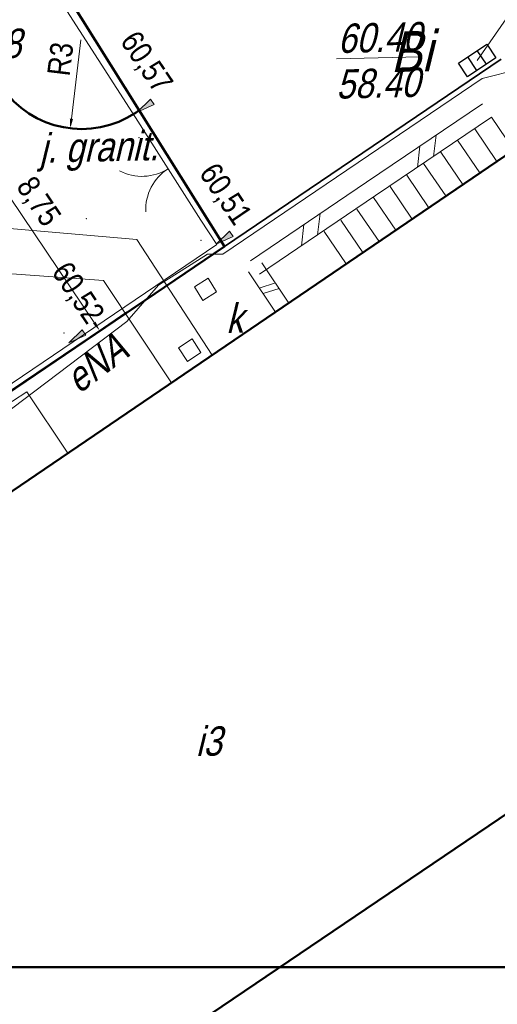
# Model space of a CAD drawing. Header units: metres. Extents: x 5515053 to 5515176, y 5844635 to 5844761.
# Tile 4 of 8: x 5515131 to 5515146, y 5844664 to 5844694. Entities that reach past the tile are written whole.
import ezdxf
from ezdxf.enums import TextEntityAlignment as Align

# ---------------------------------------------------------------- set-up
doc = ezdxf.new("R2010")
doc.units = ezdxf.units.M
doc.header["$LTSCALE"] = 1000
doc.header["$MEASUREMENT"] = 0
for name, pattern in [('0.5_0.5', [1, 0.5, -0.5]), ('1', [0]), ('BUD', [0]), ('GDE', [0]), ('KOJ', [0]), ('SCH', [0]), ('UBC', [1.5, 1, -0.5]), ('UPE', [0]), ('UPK', [0])]:
    doc.linetypes.add(name, pattern=pattern)
doc.layers.get('0').update_dxf_attribs({"color": 250, "linetype": 'CONTINUOUS', "lineweight": 30})
doc.layers.get('Defpoints').update_dxf_attribs({"linetype": 'CONTINUOUS'})
for name, color, linetype in [('!KZ_GRANICE', 40, '0.5_0.5'), ('!KZ_MAPA', 253, '0.5_0.5'), ('!KZ_RZĘDNE PROJ.', 5, 'CONTINUOUS'), ('tabelka', 7, 'CONTINUOUS')]:
    doc.layers.add(name, color=color, linetype=linetype)
for name, color, linetype, lineweight in [('!KZ_KRAWĘŻNIK', 7, 'CONTINUOUS', 50), ('!KZ_WYMIARY', 7, '1', 13), ('EBT_R_L_1', 7, '1', 18), ('EBU_L_1', 7, '1', 50), ('EBU_T_3', 7, 'CONTINUOUS', 18), ('EDZ_L_1', 30, 'GDE', 50), ('EUZ_T_1', 7, 'CONTINUOUS', 25), ('point', 5, 'CONTINUOUS', 13), ('SDR_R_L_1', 7, '1', 35), ('SDR_R_L_2', 7, '1', 18), ('SDR_R_T_3', 7, 'CONTINUOUS', 18), ('SZO_L_1', 7, '1', 18), ('SZO_R_T_1', 7, 'CONTINUOUS', 18), ('UCCA_R_T_2', 214, 'CONTINUOUS', 18), ('UCCN_R_L_2', 214, '1', 18), ('UEEA_T_3', 1, 'CONTINUOUS', 18), ('UEEN_R_L_1', 1, '1', 18), ('UEEN_R_T_2', 1, 'CONTINUOUS', 18), ('UKKA_R_T_2', 14, 'CONTINUOUS', 18), ('UKKA_R_T_3', 14, 'CONTINUOUS', 18), ('UKKD_R_L_1', 14, '1', 18), ('UKKD_R_T_4', 14, 'CONTINUOUS', 18), ('UKKL_R_L_1', 14, '1', 18)]:
    doc.layers.add(name, color=color, linetype=linetype, lineweight=lineweight)
doc.styles.add('plan', font='ARIALN.TTF', dxfattribs={"height": 0.7})
doc.styles.get("Standard").update_dxf_attribs({"font": 'ARIALN.TTF', "width": 0.75})
doc.dimstyles.new('plan', dxfattribs={"dimtxt": 0.7, "dimasz": 0.3, "dimexe": 0.1, "dimexo": 0.3, "dimgap": 0.2, "dimtad": 1, "dimzin": 9, "dimtxsty": 'plan', "dimcen": 0, "dimclrd": 256, "dimclre": 256, "dimclrt": 256, "dimazin": 2, "dimtfac": 1, "dimtofl": 0, "dimtmove": 0, "dimatfit": 3, "dimfxl": 1, "dimlwd": -1, "dimarcsym": 0})

# ---------------------------------------------------------------- blocks, each defined once
blk = doc.blocks.new('BGB')
at = {"color": 253, "lineweight": 13}
for centre, start, end in [((-1.5, 0), 0.0006, 59.999), ((1.5, 0), 120.001, 179.9994)]:
    blk.add_arc(centre, 1.5, start, end, dxfattribs=at)
blk = doc.blocks.new('WLM')
for p, q in [((0.25, 0.25), (-0.25, 0.25)), ((-0.25, 0.25), (-0.25, -0.25)), ((0.25, -0.25), (0.25, 0.25)), ((-0.25, -0.25), (0.25, -0.25))]:
    blk.add_line(p, q)
blk = doc.blocks.new('MAPA')
at = {"layer": '!KZ_KRAWĘŻNIK', "color": 251, "linetype": 'Continuous'}
blk.add_line((71.024, -69.639), (70.926, -69.704), dxfattribs=at)
at = {"color": 251}
for p, q in [((80.895, -68.185), (81.767, -67.6)), ((81.755, -68.21), (81.476, -67.795)), ((81.767, -67.6), (82.046, -68.015)), ((82.046, -68.015), (81.174, -68.6)), ((81.464, -68.405), (81.186, -67.99)), ((81.174, -68.6), (80.895, -68.185))]:
    blk.add_line(p, q, dxfattribs=at)
at = {"layer": 'EBT_R_L_1', "color": 251, "linetype": 'SCH', "lineweight": 18}
for p, q in [((81.911, -69.85), (82.605, -70.865)), ((81.399, -70.212), (82.083, -71.217)), ((80.867, -70.565), (81.551, -71.569)), ((80.345, -70.927), (81.029, -71.931)), ((79.813, -71.279), (80.497, -72.284)), ((79.292, -71.641), (79.975, -72.646)), ((78.78, -71.993), (79.463, -72.998)), ((78.267, -72.335), (78.951, -73.34)), ((77.755, -72.687), (78.439, -73.691)), ((77.253, -73.029), (77.937, -74.033)), ((76.741, -73.381), (77.425, -74.385))]:
    blk.add_line(p, q, dxfattribs=at)
at = {"layer": 'EBU_L_1', "color": 251, "linetype": 'BUD', "lineweight": 50}
blk.add_line((52.893, -91.055), (85.214, -69.084), dxfattribs=at)
at = {"layer": 'EBU_L_1', "color": 251, "linetype": '1'}
blk.add_line((62.296, -104.932), (94.669, -83.059), dxfattribs=at)
at = {"layer": 'EDZ_L_1', "color": 251, "linetype": 'GDE'}
for q in [(66.62, -62.62), (47.09, -91.8)]:
    blk.add_line((73.66, -73.84), q, dxfattribs=at)
at = {"layer": 'point', "color": 251}
for p in [(71.016, -70.482, 60.565), (71.016, -70.482, 60.565), (69.387, -72.981, 60.527), (69.387, -72.981, 60.527), (72.93, -73.656, 60.51), (72.93, -73.656, 60.51), (68.699, -76.521, 60.517), (68.699, -76.521, 60.517)]:
    blk.add_point(p, dxfattribs=at)
at = {"layer": 'SDR_R_L_1', "color": 251, "linetype": 'KOJ', "lineweight": 35}
for p in [(82.21, -68.063), (53.726, -87.275)]:
    blk.add_line(p, (73.661, -73.842), dxfattribs=at)
at = {"layer": 'SDR_R_L_2', "color": 251, "linetype": '1'}
for p, q in [((81.636, -69.436), (78.051, -71.86)), ((81.916, -69.851), (78.331, -72.274)), ((80.202, -70.406), (80.124, -71.062)), ((79.7, -70.745), (79.622, -71.402)), ((78.051, -71.86), (74.466, -74.283)), ((78.331, -72.274), (74.746, -74.697)), ((76.617, -72.829), (76.539, -73.486)), ((76.115, -73.168), (76.037, -73.825)), ((74.813, -74.35), (75.652, -75.591)), ((74.399, -74.63), (75.238, -75.871)), ((74.735, -75.127), (75.233, -74.971)), ((74.852, -75.3), (75.35, -75.144))]:
    blk.add_line(p, q, dxfattribs=at)
at = {"layer": 'SZO_L_1', "color": 251, "linetype": '1'}
for p, q in [((70.909, -69.864), (68.595, -66.277)), ((72.932, -73.028), (70.909, -69.864)), ((73.42, -73.787), (72.932, -73.028)), ((66.769, -78.282), (73.42, -73.787))]:
    blk.add_line(p, q, dxfattribs=at)
at = {"layer": 'UCCN_R_L_2', "color": 251, "linetype": 'UBC'}
for p, q in [((70.945, -73.624), (49.779, -71.843)), ((69.915, -74.899), (50.005, -73.398)), ((73.279, -77.201), (70.945, -73.624)), ((72.018, -78.051), (69.915, -74.899))]:
    blk.add_line(p, q, dxfattribs=at)
at = {"layer": 'UEEN_R_L_1', "color": 251, "linetype": 'UPE', "lineweight": 18}
for p, q in [((81.623, -68.657), (84.189, -68.007)), ((73.607, -74.083), (81.623, -68.657)), ((71.618, -75.039), (73.137, -74.084)), ((73.137, -74.084), (73.607, -74.083)), ((70.634, -76.162), (71.618, -75.039)), ((66.731, -79.113), (70.634, -76.162))]:
    blk.add_line(p, q, dxfattribs=at)
at = {"layer": 'UKKD_R_L_1', "color": 251, "linetype": 'UPK', "lineweight": 18}
blk.add_line((81.47, -68.1), (82.893, -66.037), dxfattribs=at)
at = {"layer": 'UKKL_R_L_1', "color": 251, "linetype": 'UPK', "lineweight": 18}
for p, q in [((62.724, -81.466), (67.543, -78.334)), ((67.543, -78.334), (68.817, -80.225))]:
    blk.add_line(p, q, dxfattribs=at)
at = {"layer": 'SZO_R_T_1', "color": 251, "rotation": 122.6030603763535}
blk.add_blockref('BGB', (71.915, -71.442), dxfattribs=at)
at = {"layer": 'UCCA_R_T_2', "color": 251, "rotation": 33.02277982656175}
blk.add_blockref('WLM', (72.585, -77.047), dxfattribs=at)
at = {"layer": 'UKKA_R_T_2', "color": 251, "rotation": 32.28279713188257}
blk.add_blockref('WLM', (73.071, -75.166), dxfattribs=at)
at = {"layer": 'EBU_T_3', "color": 251, "oblique": 15}
blk.add_text('i3', height=0.9, rotation=1.323, dxfattribs=at).set_placement((73.163, -89.107), align=Align.MIDDLE)
at = {"layer": 'EUZ_T_1', "color": 251, "oblique": 15}
blk.add_text('Bi', height=1.25, rotation=1.323, dxfattribs=at).set_placement((79.423, -67.787), align=Align.MIDDLE)
at = {"layer": 'SDR_R_T_3', "color": 251, "oblique": 15}
blk.add_text('j. granit.', height=0.9, rotation=1.323, dxfattribs=at).set_placement((69.772, -70.881), align=Align.MIDDLE)
at = {"layer": 'UEEA_T_3', "color": 251, "oblique": 15}
blk.add_text('agr. prądotwórczy', height=0.9, dxfattribs=at).set_placement((58.298, -68.4), align=Align.TOP_LEFT)
at = {"layer": 'UEEN_R_T_2', "color": 251, "oblique": 15}
blk.add_text('eNA', height=0.9, rotation=37.0628, dxfattribs=at).set_placement((69.952, -77.818), align=Align.CENTER)
at = {"layer": 'UKKA_R_T_3', "color": 251, "oblique": 15}
blk.add_text('k', height=0.9, rotation=1.323, dxfattribs=at).set_placement((73.962, -76.035), align=Align.MIDDLE)
at = {"layer": 'UKKD_R_T_4', "color": 251, "oblique": 15}
blk.add_text('%%U60.40', height=0.9, rotation=1.323, dxfattribs=at).set_placement((77.164, -67.87))
for s, p in [('59.08', (64.775, -67.175)), ('58.40', (77.096, -68.381))]:
    blk.add_text(s, height=0.9, rotation=1.323, dxfattribs=at).set_placement(p, align=Align.TOP_LEFT)
blk = doc.blocks.new('GRANICE')
at = {"layer": 'EDZ_L_1', "linetype": 'GDE'}
for q in [(66.62, -62.62), (47.09, -91.8)]:
    blk.add_line((73.66, -73.84), q, dxfattribs=at)
blk = doc.blocks.new('*D296')
at = {"layer": '!KZ_WYMIARY', "transparency": 16777216}
blk.add_line((5515132.799, 5844693.706), (5515132.506, 5844691.272), dxfattribs=at)
blk.add_solid([(5515132.456, 5844691.278), (5515132.556, 5844691.266), (5515132.47, 5844690.974)], dxfattribs=at)
at = {"layer": 'Defpoints', "color": 0, "transparency": 16777216}
for p in [(5515132.828, 5844693.952), (5515132.47, 5844690.974)]:
    blk.add_point(p, dxfattribs=at)
at = {"layer": '!KZ_WYMIARY', "transparency": 16777216, "insert": (5515132.166, 5844693.115), "char_height": 0.7, "attachment_point": 5, "rotation": 83.1458, "style": 'plan'}
blk.add_mtext('R3', dxfattribs=at)
blk = doc.blocks.new('*D305')
at = {"layer": '!KZ_WYMIARY', "lineweight": -2, "transparency": 16777216}
for p, q in [((5515128.9, 5844692.23), (5515128.415, 5844691.903)), ((5515134.224, 5844685.295), (5515133.297, 5844684.669))]:
    blk.add_line(p, q, dxfattribs=at)
at = {"layer": '!KZ_WYMIARY', "transparency": 16777216}
blk.add_line((5515128.666, 5844691.71), (5515133.212, 5844684.974), dxfattribs=at)
for points in [[(5515128.708, 5844691.738), (5515128.625, 5844691.682), (5515128.498, 5844691.959)], [(5515133.254, 5844685.002), (5515133.171, 5844684.946), (5515133.38, 5844684.725)]]:
    blk.add_solid(points, dxfattribs=at)
at = {"layer": 'Defpoints', "color": 0, "transparency": 16777216}
for p in [(5515129.149, 5844692.398), (5515134.473, 5844685.463), (5515133.38, 5844684.725)]:
    blk.add_point(p, dxfattribs=at)
at = {"layer": '!KZ_WYMIARY', "transparency": 16777216, "insert": (5515131.454, 5844688.689), "char_height": 0.7, "attachment_point": 5, "rotation": 304.013, "style": 'plan'}
blk.add_mtext('8,75', dxfattribs=at)

msp = doc.modelspace()

# ---------------------------------------------------------------- hatches: boundary and pattern name
at = {"layer": '!KZ_RZĘDNE PROJ.'}
h = msp.add_hatch(color=5, dxfattribs=at)
h.dxf.hatch_style = 1
h.paths.add_polyline_path([(5515134.95, 5844691.88), (5515134.543, 5844691.478), (5515135.064, 5844691.712)])
h = msp.add_hatch(color=5, dxfattribs=at)
h.dxf.hatch_style = 1
h.paths.add_polyline_path([(5515137.391, 5844687.802), (5515136.984, 5844687.399), (5515137.504, 5844687.633)])
h = msp.add_hatch(color=5, dxfattribs=at)
h.dxf.hatch_style = 1
h.paths.add_polyline_path([(5515132.833, 5844684.753), (5515132.426, 5844684.351), (5515132.947, 5844684.585)])

# ---------------------------------------------------------------- linework, layer by layer
at = {"layer": '!KZ_KRAWĘŻNIK', "linetype": 'Continuous'}
msp.add_line((5515134.604, 5844691.531), (5515134.506, 5844691.466), dxfattribs=at)
msp.add_arc((5515132.828, 5844693.952), 3, 214.013, 304.013, dxfattribs=at)
at = {"layer": '!KZ_WYMIARY', "color": 5}
for points in [[(5515134.95, 5844691.88), (5515134.543, 5844691.478), (5515135.064, 5844691.712)], [(5515137.391, 5844687.802), (5515136.984, 5844687.399), (5515137.504, 5844687.633)], [(5515132.833, 5844684.753), (5515132.426, 5844684.351), (5515132.947, 5844684.585)]]:
    msp.add_lwpolyline(points, close=True, dxfattribs=at)
at = {"layer": 'tabelka', "lineweight": 50}
msp.add_line((5515174.527, 5844665.068), (5515078.777, 5844665.068), dxfattribs=at)

# ---------------------------------------------------------------- block references
at = {"layer": '!KZ_GRANICE', "linetype": 'Continuous'}
msp.add_blockref('GRANICE', (5515063.58, 5844761.17), dxfattribs=at)
at = {"layer": '!KZ_MAPA', "linetype": 'Continuous'}
msp.add_blockref('MAPA', (5515063.58, 5844761.17), dxfattribs=at)

# ---------------------------------------------------------------- texts
at = {"layer": '!KZ_RZĘDNE PROJ.', "color": 5, "char_height": 0.7, "width": 5.32125, "attachment_point": 1, "rotation": 304.0368}
for s, insert in [('{\\W1;60,57}', (5515134.571, 5844694.058)), ('{\\W1;60,51}', (5515137.012, 5844689.98)), ('{\\W1;60,52}', (5515132.454, 5844686.931))]:
    msp.add_mtext(s, dxfattribs=dict(at, insert=insert))

# ---------------------------------------------------------------- dimensions: what is measured, and where the dimension line sits
at = {"layer": '!KZ_WYMIARY'}
dim = msp.add_radius_dim(center=(5515132.828, 5844693.952), mpoint=(5515132.47, 5844690.974), dimstyle='plan', dxfattribs=at)
dim.commit()
dim.dimension.update_dxf_attribs({"geometry": '*D296', "text_midpoint": (5515132.719, 5844693.049), "dimtype": 164})
dim = msp.add_linear_dim(base=(5515133.38, 5844684.725), p1=(5515129.149, 5844692.398), p2=(5515134.473, 5844685.463), angle=124.013, text='8,75', dimstyle='plan', override={"dimtmove": 1}, dxfattribs=at)
dim.commit()
dim.dimension.update_dxf_attribs({"geometry": '*D305', "text_midpoint": (5515131.454, 5844688.689)})

doc.saveas('drawing.dxf')
